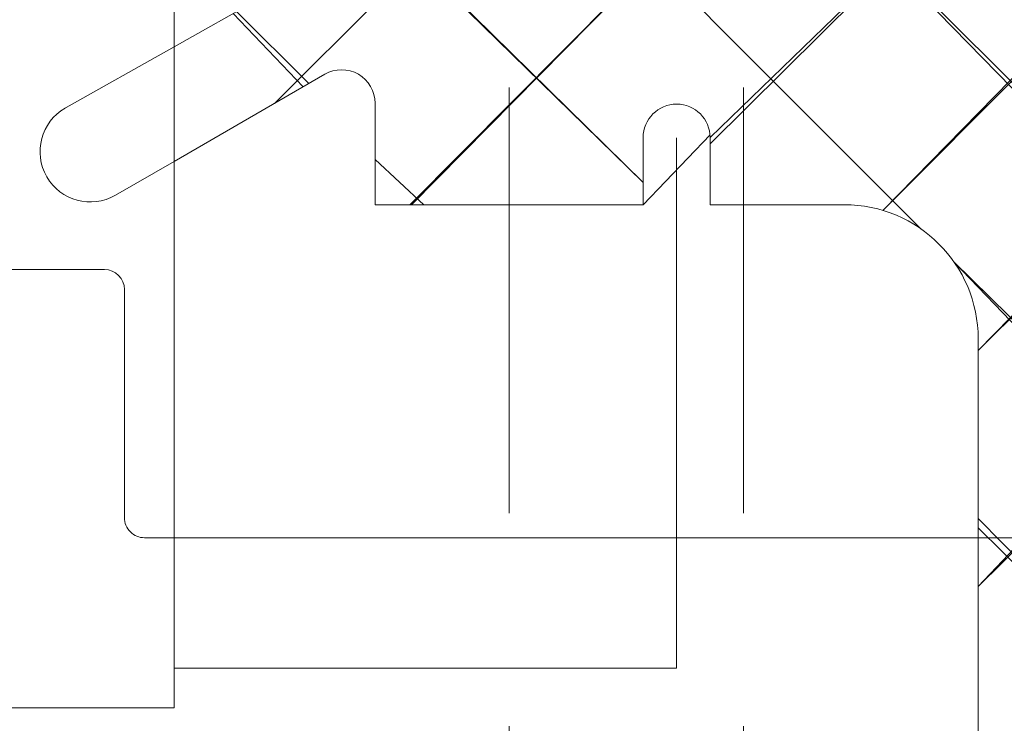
# Model space of a CAD drawing. Header units: inches. Extents: x -647532 to 3008597, y -136987 to 2557681.
# Tile 132 of 153: x 50099 to 50114, y 48798 to 48809. Entities that reach past the tile are written whole.
import ezdxf
from ezdxf import colors
from ezdxf.entities.mleader import LeaderData, LeaderLine
from ezdxf.enums import TextEntityAlignment as Align
from ezdxf.math import Vec2, Vec3

# ---------------------------------------------------------------- set-up
doc = ezdxf.new("R2010")
doc.units = ezdxf.units.IN
doc.header["$MEASUREMENT"] = 0
doc.linetypes.add('BIAL-IT1I-KGD-001-IN-DWG-141 LEVEL 2 - OVERALL FIRE EXIT PLAN$0$HIDDEN', pattern=[9.524999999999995, 6.349999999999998, -3.174999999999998])
doc.layers.add('ARCH', color=8, linetype='Continuous')
for name, color, linetype, lineweight in [('FURN', 8, 'Continuous', 5), ('FURN-HATCH', 8, 'Continuous', 5), ('YD-EXTERNAL 1', 8, 'Continuous', 5)]:
    doc.layers.add(name, color=color, linetype=linetype, lineweight=lineweight)
doc.styles.add('ARIAL', font='arial.ttf')
doc.styles.get("Standard").update_dxf_attribs({"font": 'arial.ttf'})

# ---------------------------------------------------------------- blocks, each defined once
blk = doc.blocks.new('BIAL-IT1I-KGD-001-IN-DWG-141 LEVEL 2 - OVERALL FIRE EXIT PLAN$0$A$C4C907AF7')
at = {"lineweight": -3, "ltscale": 1000}
h = blk.add_hatch(dxfattribs=at)
h.set_pattern_fill('ANSI37', color=256, scale=20, angle=-90.00000000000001, style=0)
h.set_pattern_definition([(315, (-27377983.44784665, 26829446.45019762), (1.767766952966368, 1.767766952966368), []), (44.99999999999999, (-27377983.44784665, 26829446.45019762), (-1.767766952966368, 1.767766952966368), [])])
edge = h.paths.add_edge_path()
edge.add_line((63.5001831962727, 124.5619116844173), (64.50018314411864, 124.5619116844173))
edge.add_ellipse((64.50018314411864, 125.0619116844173), major_axis=(0.3535533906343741, -0.3535533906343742), ratio=0.9999999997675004, start_angle=314.9999999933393, end_angle=494.9999999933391)
edge.add_line((64.50018314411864, 125.5619116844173), (67.00018314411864, 125.5619116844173))
edge.add_ellipse((67.00018314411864, 125.0619116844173), major_axis=(0.3535533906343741, -0.3535533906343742), ratio=0.9999999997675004, start_angle=134.9999999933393, end_angle=314.9999999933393)
edge.add_line((67.00018314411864, 124.5619116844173), (67.50018313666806, 124.5619116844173))
edge.add_ellipse((69.00018313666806, 124.5619116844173), major_axis=(1.060660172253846, 1.060660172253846), ratio=0.9999999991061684, start_angle=134.9999999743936, end_angle=225.0000000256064)
edge.add_line((69.00018313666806, 123.0619116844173), (71.00018313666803, 123.0619116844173))
edge.add_ellipse((71.00018313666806, 124.5619116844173), major_axis=(1.060660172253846, -1.060660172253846), ratio=0.999999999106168, start_angle=314.9999999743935, end_angle=405.0000000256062)
edge.add_line((72.50018313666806, 124.5619116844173), (73.00018314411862, 124.5619116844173))
edge.add_ellipse((73.00018314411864, 125.0619116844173), major_axis=(0.3535533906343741, -0.3535533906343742), ratio=0.9999999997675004, start_angle=314.9999999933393, end_angle=494.9999999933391)
edge.add_line((73.00018314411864, 125.5619116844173), (75.50018313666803, 125.5619116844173))
edge.add_ellipse((75.50018313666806, 125.0619116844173), major_axis=(0.3535533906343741, -0.3535533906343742), ratio=0.9999999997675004, start_angle=134.9999999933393, end_angle=314.9999999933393)
edge.add_line((75.50018313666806, 124.5619116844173), (76.50018313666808, 124.5619116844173))
edge.add_line((76.50018313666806, 124.5619116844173), (76.50018312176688, 120.5619116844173))
edge.add_line((76.5001831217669, 120.5619116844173), (74.98688907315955, 120.5619116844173))
edge.add_ellipse((74.98688907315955, 120.0619116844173), major_axis=(0.3535533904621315, -0.3535533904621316), ratio=1, start_angle=135, end_angle=255.0000000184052)
edge.add_line((74.55387637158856, 119.8119116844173), (75.85291448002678, 117.5619116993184))
edge.add_line((75.85291448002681, 117.5619116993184), (74.1431920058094, 117.5619116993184))
edge.add_line((74.1431920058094, 117.5619116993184), (73.02505196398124, 119.545249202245))
edge.add_ellipse((72.14896168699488, 119.0631021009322), major_axis=(0.7071067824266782, -0.7071067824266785), ratio=0.9999999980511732, start_angle=73.82572674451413, end_angle=209.2398824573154)
edge.add_line((71.18655439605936, 119.334712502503), (70.66745572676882, 117.5619116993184))
edge.add_line((70.66745572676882, 117.5619116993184), (69.3259736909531, 117.5619116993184))
edge.add_line((69.3259736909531, 117.5619116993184), (68.98239804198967, 118.6940810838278))
edge.add_ellipse((68.50018309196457, 118.5619117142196), major_axis=(0.3535533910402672, 0.3535533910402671), ratio=0.9999999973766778, start_angle=-29.67233578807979, end_angle=119.6723666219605)
edge.add_line((68.01796807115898, 118.6940808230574), (67.67439251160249, 117.5619116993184))
edge.add_line((67.67439251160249, 117.5619116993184), (66.32597370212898, 117.5619116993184))
edge.add_line((66.32597370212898, 117.5619116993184), (65.9823981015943, 118.6940809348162))
edge.add_ellipse((65.50018311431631, 118.561911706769), major_axis=(0.3535533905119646, 0.3535533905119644), ratio=0.999999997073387, start_angle=-29.67235256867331, end_angle=119.6723608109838)
edge.add_line((65.01796810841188, 118.6940808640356), (64.67439251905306, 117.5619116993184))
edge.add_line((64.67439251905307, 117.5619116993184), (63.5001831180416, 117.5619116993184))
edge.add_line((63.5001831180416, 117.5619116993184), (63.50018319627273, 124.5619116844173))
edge = h.paths.add_edge_path()
edge.add_line((63.5001831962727, 136.5619116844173), (65.0001831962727, 136.5619116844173))
edge.add_line((65.0001831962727, 136.5619116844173), (66.0001831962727, 135.5619116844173))
edge.add_line((66.0001831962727, 135.5619116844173), (68.5001831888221, 135.5619116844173))
edge.add_line((68.50018318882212, 135.5619116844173), (69.50018318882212, 134.5619116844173))
edge.add_line((69.50018318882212, 134.5619116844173), (69.50018318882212, 133.577283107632))
edge.add_ellipse((70.50018317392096, 131.5617186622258), major_axis=(1.590990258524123, -1.590990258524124), ratio=0.9999999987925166, start_angle=161.3877995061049, end_angle=405.0000000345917)
edge.add_line((72.75018317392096, 131.5617186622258), (72.75018317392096, 132.5617186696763))
edge.add_line((72.75018317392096, 132.5617186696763), (76.50018317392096, 132.5617186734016))
edge.add_line((76.50018317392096, 132.5617186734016), (76.50018317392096, 131.5617186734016))
edge.add_line((76.50018317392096, 131.5617186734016), (91.50018322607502, 131.5617186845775))
edge.add_ellipse((91.50018322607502, 130.0617186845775), major_axis=(1.060660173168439, -1.06066017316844), ratio=0.9999999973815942, start_angle=44.9999997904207, end_angle=134.9999999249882, ccw=False)
edge.add_line((93.00018322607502, 130.0617186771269), (93.0001832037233, 124.0617186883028))
edge.add_ellipse((94.00018320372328, 124.0617186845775), major_axis=(0.7071067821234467, 0.7071067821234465), ratio=0.9999999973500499, start_angle=134.9999999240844, end_angle=225.000000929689)
edge.add_line((94.00018321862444, 123.0617186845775), (94.00018323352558, 114.5617186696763))
edge.add_ellipse((94.0001832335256, 114.0617186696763), major_axis=(0.3535533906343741, -0.3535533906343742), ratio=0.9999999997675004, start_angle=134.9999999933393, end_angle=314.9999999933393)
edge.add_line((94.0001832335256, 113.5617186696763), (97.0001831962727, 113.5617186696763))
edge.add_ellipse((97.0001831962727, 115.5617186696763), major_axis=(1.414213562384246, -1.414213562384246), ratio=0.999999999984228, start_angle=314.9999999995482, end_angle=404.9999997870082)
edge.add_line((99.0001831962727, 115.5617186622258), (99.00018320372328, 117.5617187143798))
edge.add_line((99.00018320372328, 117.5617187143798), (97.00018320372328, 117.5617187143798))
edge.add_ellipse((97.00018320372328, 118.0617187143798), major_axis=(0.3535533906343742, 0.3535533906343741), ratio=0.9999999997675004, start_angle=45.000000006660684, end_angle=225.0000000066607, ccw=False)
edge.add_line((97.00018320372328, 118.5617187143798), (99.00018320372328, 118.5617187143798))
edge.add_line((99.00018320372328, 118.5617187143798), (99.00018320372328, 120.5617187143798))
edge.add_line((99.00018320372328, 120.5617187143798), (97.00018320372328, 120.5617187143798))
edge.add_ellipse((97.00018320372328, 121.0617187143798), major_axis=(0.3535533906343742, 0.3535533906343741), ratio=0.9999999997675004, start_angle=45.000000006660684, end_angle=225.0000000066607, ccw=False)
edge.add_line((97.00018320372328, 121.5617187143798), (99.00018320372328, 121.5617187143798))
edge.add_line((99.00018320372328, 121.5617187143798), (99.00018320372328, 122.5617187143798))
edge.add_ellipse((100.0001832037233, 122.5617187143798), major_axis=(0.7071067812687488, -0.7071067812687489), ratio=0.9999999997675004, start_angle=45.000000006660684, end_angle=225.0000000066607, ccw=False)
edge.add_line((101.0001832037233, 122.5617187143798), (101.0001832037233, 121.5617187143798))
edge.add_line((101.0001832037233, 121.5617187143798), (103.0001832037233, 121.5617187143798))
edge.add_ellipse((103.0001832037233, 121.0617187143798), major_axis=(0.3535533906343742, 0.3535533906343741), ratio=0.9999999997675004, start_angle=-134.9999999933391, end_angle=45.000000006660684, ccw=False)
edge.add_line((103.0001832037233, 120.5617187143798), (101.0001832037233, 120.5617187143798))
edge.add_line((101.0001832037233, 120.5617187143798), (101.0001832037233, 118.5617187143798))
edge.add_line((101.0001832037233, 118.5617187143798), (103.0001832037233, 118.5617187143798))
edge.add_ellipse((103.0001832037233, 118.0617187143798), major_axis=(0.3535533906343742, 0.3535533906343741), ratio=0.9999999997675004, start_angle=-134.9999999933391, end_angle=45.000000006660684, ccw=False)
edge.add_line((103.0001832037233, 117.5617187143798), (101.0001832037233, 117.5617187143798))
edge.add_line((101.0001832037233, 117.5617187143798), (101.0001832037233, 115.5617186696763))
edge.add_ellipse((103.0001832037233, 115.5617186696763), major_axis=(1.414213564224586, -1.414213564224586), ratio=0.9999999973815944, start_angle=225.0000000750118, end_angle=314.9999999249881)
edge.add_line((103.0001832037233, 113.5617186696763), (106.0001832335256, 113.5617186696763))
edge.add_ellipse((106.0001838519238, 114.0617186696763), major_axis=(0.3535533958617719, -0.353553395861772), ratio=0.999999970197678, start_angle=314.9999282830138, end_angle=495.0000734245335)
edge.add_line((106.0001832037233, 114.5617186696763), (106.0001831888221, 123.0617186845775))
edge.add_ellipse((106.0001832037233, 124.0617186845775), major_axis=(0.7071067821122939, 0.7071067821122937), ratio=0.9999999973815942, start_angle=224.9999992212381, end_angle=314.9999994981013)
edge.add_line((107.0001832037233, 124.0617186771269), (107.0001832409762, 130.0617186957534))
edge.add_ellipse((108.5001832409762, 130.0617186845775), major_axis=(1.060660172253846, -1.060660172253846), ratio=0.9999999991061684, start_angle=134.9999999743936, end_angle=224.9999995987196, ccw=False)
edge.add_line((108.5001832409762, 131.5617186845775), (123.5001832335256, 131.5617186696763))
edge.add_line((123.5001832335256, 131.5617186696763), (123.5001832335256, 132.5617186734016))
edge.add_line((123.5001832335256, 132.5617186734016), (127.2501832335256, 132.5617186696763))
edge.add_line((127.2501832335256, 132.5617186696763), (127.2501832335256, 131.5617186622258))
edge.add_ellipse((129.5001832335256, 131.5617186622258), major_axis=(1.590990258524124, 1.590990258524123), ratio=0.9999999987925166, start_angle=134.9999999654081, end_angle=378.612200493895)
edge.add_line((130.5001832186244, 133.577283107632), (130.5001832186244, 134.5619116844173))
edge.add_line((130.5001832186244, 134.5619116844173), (131.5001832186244, 135.5619116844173))
edge.add_line((131.5001832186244, 135.5619116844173), (134.0001832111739, 135.5619116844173))
edge.add_line((134.0001832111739, 135.5619116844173), (135.0001832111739, 136.5619116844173))
edge.add_line((135.0001832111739, 136.5619116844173), (136.5001832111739, 136.5619116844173))
edge.add_line((136.5001832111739, 136.5619116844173), (136.5001832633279, 125.5619116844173))
edge.add_line((136.5001832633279, 125.5619116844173), (135.5001832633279, 125.5619116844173))
edge.add_line((135.5001832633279, 125.5619116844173), (132.5001832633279, 125.5619116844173))
edge.add_ellipse((131.0001832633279, 125.5619116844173), major_axis=(1.060660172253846, 1.060660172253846), ratio=0.9999999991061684, start_angle=-45.00000002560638, end_angle=45.00000002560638)
edge.add_line((131.0001832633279, 127.0619116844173), (129.0001832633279, 127.0619116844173))
edge.add_ellipse((129.0001832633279, 125.5619116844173), major_axis=(1.060660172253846, -1.060660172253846), ratio=0.999999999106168, start_angle=134.9999999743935, end_angle=225.0000000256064)
edge.add_line((127.5001832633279, 125.5619116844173), (123.5001832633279, 125.5619116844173))
edge.add_line((123.5001832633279, 125.5619116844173), (123.5001832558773, 127.5618151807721))
edge.add_ellipse((121.5002797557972, 127.5618151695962), major_axis=(1.41414532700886, -1.414145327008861), ratio=0.999999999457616, start_angle=45.00000033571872, end_angle=134.999999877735)
edge.add_line((121.5002797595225, 129.5617186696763), (109.7072899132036, 129.5617186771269))
edge.add_line((109.7072899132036, 129.5617186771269), (109.3541500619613, 129.9148585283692))
edge.add_ellipse((108.9996314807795, 129.562272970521), major_axis=(0.002760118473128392, 0.4999925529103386), ratio=0.9999993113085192, start_angle=-44.84036206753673, end_angle=134.7895539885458)
edge.add_line((108.6428428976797, 129.2119846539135), (108.6428266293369, 129.2119683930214))
edge.add_line((108.6428266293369, 129.2119683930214), (109.0001831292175, 128.8546118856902))
edge.add_line((109.0001831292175, 128.8546118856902), (109.0001832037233, 112.0919117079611))
edge.add_line((109.0001832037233, 112.0919117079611), (107.5001832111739, 110.5919117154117))
edge.add_line((107.5001832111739, 110.5919117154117), (103.0001832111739, 110.5919117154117))
edge.add_line((103.0001832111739, 110.5919117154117), (102.0001831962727, 111.5919117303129))
edge.add_line((102.0001831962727, 111.5919117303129), (98.00018322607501, 111.5919117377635))
edge.add_line((98.00018322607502, 111.5919117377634), (97.00018319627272, 110.5919117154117))
edge.add_line((97.0001831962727, 110.5919117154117), (92.5001831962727, 110.5919117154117))
edge.add_line((92.5001831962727, 110.5919117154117), (91.0001831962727, 112.0919117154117))
edge.add_line((91.0001831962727, 112.0919117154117), (91.0001832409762, 128.8546117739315))
edge.add_line((91.00018324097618, 128.8546117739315), (91.35753985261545, 129.2119683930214))
edge.add_line((91.35753985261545, 129.2119683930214), (91.3575235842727, 129.2119846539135))
edge.add_ellipse((91.00073500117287, 129.562272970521), major_axis=(0.002760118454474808, -0.4999925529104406), ratio=0.9999993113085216, start_angle=45.21044601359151, end_angle=224.8403620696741)
edge.add_line((90.6462164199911, 129.9148585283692), (90.29307656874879, 129.5617186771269))
edge.add_line((90.2930765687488, 129.5617186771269), (78.50008672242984, 129.5617186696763))
edge.add_ellipse((78.50008672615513, 127.5618151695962), major_axis=(1.414145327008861, 1.41414532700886), ratio=0.999999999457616, start_angle=45.00000012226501, end_angle=134.999999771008)
edge.add_line((76.50018322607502, 127.5618151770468), (76.50018321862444, 125.5619116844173))
edge.add_line((76.50018321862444, 125.5619116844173), (75.50018313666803, 125.5619116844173))
edge.add_line((75.50018313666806, 125.5619116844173), (72.50018314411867, 125.5619116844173))
edge.add_ellipse((71.00018314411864, 125.5619116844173), major_axis=(1.060660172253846, 1.060660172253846), ratio=0.9999999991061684, start_angle=-45.00000002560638, end_angle=45.00000002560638)
edge.add_line((71.00018314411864, 127.0619116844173), (69.00018314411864, 127.0619116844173))
edge.add_ellipse((69.00018314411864, 125.5619116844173), major_axis=(1.060660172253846, -1.060660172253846), ratio=0.999999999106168, start_angle=134.9999999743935, end_angle=225.0000000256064)
edge.add_line((67.50018314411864, 125.5619116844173), (67.00018314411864, 125.5619116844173))
edge.add_line((67.00018314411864, 125.5619116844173), (64.50018320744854, 125.5619116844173))
edge.add_line((64.50018320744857, 125.5619116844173), (63.50018314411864, 125.5619116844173))
edge.add_line((63.50018314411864, 125.5619116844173), (63.50018319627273, 136.5619116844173))
edge = h.paths.add_edge_path()
edge.add_line((123.5001832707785, 124.5619116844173), (124.5001832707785, 124.5619116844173))
edge.add_ellipse((124.5001832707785, 125.0619116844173), major_axis=(0.3535533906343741, -0.3535533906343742), ratio=0.9999999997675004, start_angle=314.9999999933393, end_angle=494.9999999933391)
edge.add_line((124.5001832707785, 125.5619116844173), (127.0001832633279, 125.5619116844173))
edge.add_ellipse((127.0001832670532, 125.061911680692), major_axis=(0.3535533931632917, -0.3535533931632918), ratio=0.9999999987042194, start_angle=135.0000003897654, end_angle=224.9906755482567)
edge.add_ellipse((127.0001832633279, 125.0619116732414), major_axis=(0.3535533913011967, 0.3535533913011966), ratio=0.9999999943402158, start_angle=134.9906744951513, end_angle=225.0000001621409)
edge.add_line((127.0001832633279, 124.5619116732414), (127.5001832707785, 124.5619116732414))
edge.add_ellipse((129.0001832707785, 124.5619116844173), major_axis=(1.060660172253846, 1.060660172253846), ratio=0.9999999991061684, start_angle=135.0000004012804, end_angle=225.0000000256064)
edge.add_line((129.0001832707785, 123.0619116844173), (131.0001832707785, 123.0619116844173))
edge.add_ellipse((131.0001832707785, 124.5619116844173), major_axis=(1.060660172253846, -1.060660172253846), ratio=0.999999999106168, start_angle=314.9999999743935, end_angle=405.0000000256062)
edge.add_line((132.5001832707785, 124.5619116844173), (133.0001832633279, 124.5619116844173))
edge.add_ellipse((133.0001832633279, 125.0619116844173), major_axis=(0.3535533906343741, -0.3535533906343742), ratio=0.9999999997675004, start_angle=314.9999999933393, end_angle=494.9999999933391)
edge.add_line((133.0001832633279, 125.5619116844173), (135.5001832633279, 125.5619116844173))
edge.add_ellipse((135.5001832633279, 125.0619116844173), major_axis=(0.3535533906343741, -0.3535533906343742), ratio=0.9999999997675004, start_angle=134.9999999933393, end_angle=314.9999999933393)
edge.add_line((135.5001832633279, 124.5619116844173), (136.5001832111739, 124.5619116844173))
edge.add_line((136.5001832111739, 124.5619116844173), (136.500183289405, 117.5619116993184))
edge.add_line((136.500183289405, 117.5619116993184), (135.3259738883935, 117.5619116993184))
edge.add_line((135.3259738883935, 117.5619116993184), (134.9823982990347, 118.6940808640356))
edge.add_ellipse((134.5001832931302, 118.561911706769), major_axis=(0.3535533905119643, -0.3535533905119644), ratio=0.999999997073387, start_angle=60.32763918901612, end_angle=209.6723525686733)
edge.add_line((134.0179683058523, 118.6940809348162), (133.6743927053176, 117.5619116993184))
edge.add_line((133.6743927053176, 117.5619116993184), (132.3259738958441, 117.5619116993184))
edge.add_line((132.3259738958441, 117.5619116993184), (131.9823983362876, 118.6940808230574))
edge.add_ellipse((131.500183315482, 118.5619117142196), major_axis=(0.3535533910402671, -0.3535533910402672), ratio=0.9999999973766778, start_angle=60.32763337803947, end_angle=209.6723357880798)
edge.add_line((131.0179683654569, 118.6940810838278), (130.6743927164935, 117.5619116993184))
edge.add_line((130.6743927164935, 117.5619116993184), (129.3329106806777, 117.5619116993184))
edge.add_line((129.3329106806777, 117.5619116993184), (128.8138120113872, 119.334712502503))
edge.add_ellipse((127.8514047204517, 119.0631021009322), major_axis=(0.7071067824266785, 0.7071067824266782), ratio=0.9999999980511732, start_angle=-29.23988245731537, end_angle=106.1742732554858)
edge.add_line((126.9753144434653, 119.545249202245), (125.8571744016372, 117.5619116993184))
edge.add_line((125.8571744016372, 117.5619116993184), (124.1474519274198, 117.5619116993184))
edge.add_line((124.1474519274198, 117.5619116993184), (125.446490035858, 119.8119116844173))
edge.add_ellipse((125.013477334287, 120.0619116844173), major_axis=(0.3535533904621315, -0.3535533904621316), ratio=1, start_angle=14.99999998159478, end_angle=135)
edge.add_line((125.013477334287, 120.5619116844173), (123.5001832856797, 120.5619116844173))
edge.add_line((123.5001832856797, 120.5619116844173), (123.5001832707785, 124.5619116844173))
h = blk.add_hatch(dxfattribs=at)
h.set_pattern_fill('ANSI37', color=256, scale=20, angle=-90.00000000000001, style=0)
h.set_pattern_definition([(315, (-27377983.44784666, 26829446.45019761), (1.767766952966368, 1.767766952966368), []), (44.99999999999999, (-27377983.44784666, 26829446.45019761), (-1.767766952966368, 1.767766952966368), [])])
edge = h.paths.add_edge_path()
edge.add_line((63.50018319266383, 124.5619116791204), (64.50018314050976, 124.5619116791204))
edge.add_ellipse((64.50018314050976, 125.0619116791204), major_axis=(0.3535533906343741, -0.3535533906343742), ratio=0.9999999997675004, start_angle=314.9999999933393, end_angle=494.9999999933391)
edge.add_line((64.50018314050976, 125.5619116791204), (67.00018314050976, 125.5619116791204))
edge.add_ellipse((67.00018314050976, 125.0619116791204), major_axis=(0.3535533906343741, -0.3535533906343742), ratio=0.9999999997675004, start_angle=134.9999999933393, end_angle=314.9999999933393)
edge.add_line((67.00018314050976, 124.5619116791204), (67.50018313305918, 124.5619116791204))
edge.add_ellipse((69.00018313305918, 124.5619116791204), major_axis=(1.060660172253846, 1.060660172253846), ratio=0.9999999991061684, start_angle=134.9999999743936, end_angle=225.0000000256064)
edge.add_line((69.00018313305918, 123.0619116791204), (71.00018313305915, 123.0619116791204))
edge.add_ellipse((71.00018313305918, 124.5619116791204), major_axis=(1.060660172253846, -1.060660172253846), ratio=0.999999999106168, start_angle=314.9999999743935, end_angle=405.0000000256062)
edge.add_line((72.50018313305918, 124.5619116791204), (73.00018314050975, 124.5619116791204))
edge.add_ellipse((73.00018314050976, 125.0619116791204), major_axis=(0.3535533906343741, -0.3535533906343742), ratio=0.9999999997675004, start_angle=314.9999999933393, end_angle=494.9999999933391)
edge.add_line((73.00018314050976, 125.5619116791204), (75.50018313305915, 125.5619116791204))
edge.add_ellipse((75.50018313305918, 125.0619116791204), major_axis=(0.3535533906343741, -0.3535533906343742), ratio=0.9999999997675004, start_angle=134.9999999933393, end_angle=314.9999999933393)
edge.add_line((75.50018313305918, 124.5619116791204), (76.50018313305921, 124.5619116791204))
edge.add_line((76.50018313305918, 124.5619116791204), (76.500183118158, 120.5619116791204))
edge.add_line((76.50018311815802, 120.5619116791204), (74.98688906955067, 120.5619116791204))
edge.add_ellipse((74.98688906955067, 120.0619116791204), major_axis=(0.3535533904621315, -0.3535533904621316), ratio=1, start_angle=135, end_angle=255.0000000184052)
edge.add_line((74.55387636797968, 119.8119116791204), (75.85291447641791, 117.5619116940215))
edge.add_line((75.85291447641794, 117.5619116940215), (74.14319200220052, 117.5619116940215))
edge.add_line((74.14319200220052, 117.5619116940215), (73.02505196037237, 119.5452491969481))
edge.add_ellipse((72.148961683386, 119.0631020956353), major_axis=(0.7071067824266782, -0.7071067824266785), ratio=0.9999999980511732, start_angle=73.82572674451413, end_angle=209.2398824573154)
edge.add_line((71.18655439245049, 119.3347124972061), (70.66745572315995, 117.5619116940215))
edge.add_line((70.66745572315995, 117.5619116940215), (69.32597368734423, 117.5619116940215))
edge.add_line((69.32597368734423, 117.5619116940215), (68.9823980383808, 118.6940810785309))
edge.add_ellipse((68.5001830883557, 118.5619117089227), major_axis=(0.3535533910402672, 0.3535533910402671), ratio=0.9999999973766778, start_angle=-29.67233578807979, end_angle=119.6723666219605)
edge.add_line((68.0179680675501, 118.6940808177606), (67.67439250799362, 117.5619116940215))
edge.add_line((67.67439250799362, 117.5619116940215), (66.3259736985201, 117.5619116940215))
edge.add_line((66.3259736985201, 117.5619116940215), (65.98239809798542, 118.6940809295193))
edge.add_ellipse((65.50018311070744, 118.5619117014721), major_axis=(0.3535533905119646, 0.3535533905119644), ratio=0.999999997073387, start_angle=-29.67235256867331, end_angle=119.6723608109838)
edge.add_line((65.017968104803, 118.6940808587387), (64.67439251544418, 117.5619116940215))
edge.add_line((64.6743925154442, 117.5619116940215), (63.50018311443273, 117.5619116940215))
edge.add_line((63.50018311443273, 117.5619116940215), (63.50018319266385, 124.5619116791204))
edge = h.paths.add_edge_path()
edge.add_line((63.50018319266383, 136.5619116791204), (65.00018319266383, 136.5619116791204))
edge.add_line((65.00018319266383, 136.5619116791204), (66.00018319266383, 135.5619116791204))
edge.add_line((66.00018319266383, 135.5619116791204), (68.50018318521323, 135.5619116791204))
edge.add_line((68.50018318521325, 135.5619116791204), (69.50018318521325, 134.5619116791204))
edge.add_line((69.50018318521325, 134.5619116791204), (69.50018318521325, 133.5772831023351))
edge.add_ellipse((70.50018317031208, 131.5617186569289), major_axis=(1.590990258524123, -1.590990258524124), ratio=0.9999999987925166, start_angle=161.3877995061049, end_angle=405.0000000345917)
edge.add_line((72.75018317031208, 131.5617186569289), (72.75018317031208, 132.5617186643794))
edge.add_line((72.75018317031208, 132.5617186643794), (76.50018317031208, 132.5617186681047))
edge.add_line((76.50018317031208, 132.5617186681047), (76.50018317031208, 131.5617186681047))
edge.add_line((76.50018317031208, 131.5617186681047), (91.50018322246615, 131.5617186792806))
edge.add_ellipse((91.50018322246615, 130.0617186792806), major_axis=(1.060660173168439, -1.06066017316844), ratio=0.9999999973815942, start_angle=44.9999997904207, end_angle=134.9999999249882, ccw=False)
edge.add_line((93.00018322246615, 130.06171867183), (93.00018320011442, 124.0617186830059))
edge.add_ellipse((94.0001832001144, 124.0617186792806), major_axis=(0.7071067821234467, 0.7071067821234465), ratio=0.9999999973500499, start_angle=134.9999999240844, end_angle=225.000000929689)
edge.add_line((94.00018321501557, 123.0617186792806), (94.0001832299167, 114.5617186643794))
edge.add_ellipse((94.00018322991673, 114.0617186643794), major_axis=(0.3535533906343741, -0.3535533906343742), ratio=0.9999999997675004, start_angle=134.9999999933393, end_angle=314.9999999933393)
edge.add_line((94.00018322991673, 113.5617186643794), (97.00018319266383, 113.5617186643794))
edge.add_ellipse((97.00018319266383, 115.5617186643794), major_axis=(1.414213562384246, -1.414213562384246), ratio=0.999999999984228, start_angle=314.9999999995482, end_angle=404.9999997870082)
edge.add_line((99.00018319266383, 115.5617186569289), (99.0001832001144, 117.5617187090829))
edge.add_line((99.0001832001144, 117.5617187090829), (97.0001832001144, 117.5617187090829))
edge.add_ellipse((97.0001832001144, 118.0617187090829), major_axis=(0.3535533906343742, 0.3535533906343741), ratio=0.9999999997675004, start_angle=45.000000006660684, end_angle=225.0000000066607, ccw=False)
edge.add_line((97.0001832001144, 118.5617187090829), (99.0001832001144, 118.5617187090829))
edge.add_line((99.0001832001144, 118.5617187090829), (99.0001832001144, 120.5617187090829))
edge.add_line((99.0001832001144, 120.5617187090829), (97.0001832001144, 120.5617187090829))
edge.add_ellipse((97.0001832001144, 121.0617187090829), major_axis=(0.3535533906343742, 0.3535533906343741), ratio=0.9999999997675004, start_angle=45.000000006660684, end_angle=225.0000000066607, ccw=False)
edge.add_line((97.0001832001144, 121.5617187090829), (99.0001832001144, 121.5617187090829))
edge.add_line((99.0001832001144, 121.5617187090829), (99.0001832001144, 122.5617187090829))
edge.add_ellipse((100.0001832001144, 122.5617187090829), major_axis=(0.7071067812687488, -0.7071067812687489), ratio=0.9999999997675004, start_angle=45.000000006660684, end_angle=225.0000000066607, ccw=False)
edge.add_line((101.0001832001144, 122.5617187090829), (101.0001832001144, 121.5617187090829))
edge.add_line((101.0001832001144, 121.5617187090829), (103.0001832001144, 121.5617187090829))
edge.add_ellipse((103.0001832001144, 121.0617187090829), major_axis=(0.3535533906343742, 0.3535533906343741), ratio=0.9999999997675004, start_angle=-134.9999999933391, end_angle=45.000000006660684, ccw=False)
edge.add_line((103.0001832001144, 120.5617187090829), (101.0001832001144, 120.5617187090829))
edge.add_line((101.0001832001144, 120.5617187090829), (101.0001832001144, 118.5617187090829))
edge.add_line((101.0001832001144, 118.5617187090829), (103.0001832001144, 118.5617187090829))
edge.add_ellipse((103.0001832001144, 118.0617187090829), major_axis=(0.3535533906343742, 0.3535533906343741), ratio=0.9999999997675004, start_angle=-134.9999999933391, end_angle=45.000000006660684, ccw=False)
edge.add_line((103.0001832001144, 117.5617187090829), (101.0001832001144, 117.5617187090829))
edge.add_line((101.0001832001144, 117.5617187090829), (101.0001832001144, 115.5617186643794))
edge.add_ellipse((103.0001832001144, 115.5617186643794), major_axis=(1.414213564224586, -1.414213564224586), ratio=0.9999999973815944, start_angle=225.0000000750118, end_angle=314.9999999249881)
edge.add_line((103.0001832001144, 113.5617186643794), (106.0001832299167, 113.5617186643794))
edge.add_ellipse((106.0001838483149, 114.0617186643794), major_axis=(0.3535533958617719, -0.353553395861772), ratio=0.999999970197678, start_angle=314.9999282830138, end_angle=495.0000734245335)
edge.add_line((106.0001832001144, 114.5617186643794), (106.0001831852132, 123.0617186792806))
edge.add_ellipse((106.0001832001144, 124.0617186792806), major_axis=(0.7071067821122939, 0.7071067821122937), ratio=0.9999999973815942, start_angle=224.9999992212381, end_angle=314.9999994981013)
edge.add_line((107.0001832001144, 124.06171867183), (107.0001832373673, 130.0617186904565))
edge.add_ellipse((108.5001832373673, 130.0617186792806), major_axis=(1.060660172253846, -1.060660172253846), ratio=0.9999999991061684, start_angle=134.9999999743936, end_angle=224.9999995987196, ccw=False)
edge.add_line((108.5001832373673, 131.5617186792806), (123.5001832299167, 131.5617186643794))
edge.add_line((123.5001832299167, 131.5617186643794), (123.5001832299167, 132.5617186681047))
edge.add_line((123.5001832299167, 132.5617186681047), (127.2501832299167, 132.5617186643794))
edge.add_line((127.2501832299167, 132.5617186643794), (127.2501832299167, 131.5617186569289))
edge.add_ellipse((129.5001832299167, 131.5617186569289), major_axis=(1.590990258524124, 1.590990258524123), ratio=0.9999999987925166, start_angle=134.9999999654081, end_angle=378.612200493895)
edge.add_line((130.5001832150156, 133.5772831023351), (130.5001832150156, 134.5619116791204))
edge.add_line((130.5001832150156, 134.5619116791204), (131.5001832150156, 135.5619116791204))
edge.add_line((131.5001832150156, 135.5619116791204), (134.000183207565, 135.5619116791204))
edge.add_line((134.000183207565, 135.5619116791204), (135.000183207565, 136.5619116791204))
edge.add_line((135.000183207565, 136.5619116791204), (136.500183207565, 136.5619116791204))
edge.add_line((136.500183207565, 136.5619116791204), (136.5001832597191, 125.5619116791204))
edge.add_line((136.5001832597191, 125.5619116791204), (135.5001832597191, 125.5619116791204))
edge.add_line((135.5001832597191, 125.5619116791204), (132.5001832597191, 125.5619116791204))
edge.add_ellipse((131.0001832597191, 125.5619116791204), major_axis=(1.060660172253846, 1.060660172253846), ratio=0.9999999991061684, start_angle=-45.00000002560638, end_angle=45.00000002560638)
edge.add_line((131.0001832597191, 127.0619116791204), (129.0001832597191, 127.0619116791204))
edge.add_ellipse((129.0001832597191, 125.5619116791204), major_axis=(1.060660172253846, -1.060660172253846), ratio=0.999999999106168, start_angle=134.9999999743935, end_angle=225.0000000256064)
edge.add_line((127.5001832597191, 125.5619116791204), (123.5001832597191, 125.5619116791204))
edge.add_line((123.5001832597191, 125.5619116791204), (123.5001832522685, 127.5618151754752))
edge.add_ellipse((121.5002797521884, 127.5618151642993), major_axis=(1.41414532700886, -1.414145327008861), ratio=0.999999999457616, start_angle=45.00000033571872, end_angle=134.999999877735)
edge.add_line((121.5002797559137, 129.5617186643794), (109.7072899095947, 129.56171867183))
edge.add_line((109.7072899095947, 129.56171867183), (109.3541500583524, 129.9148585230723))
edge.add_ellipse((108.9996314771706, 129.5622729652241), major_axis=(0.002760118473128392, 0.4999925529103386), ratio=0.9999993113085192, start_angle=-44.84036206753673, end_angle=134.7895539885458)
edge.add_line((108.6428428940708, 129.2119846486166), (108.642826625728, 129.2119683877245))
edge.add_line((108.642826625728, 129.2119683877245), (109.0001831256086, 128.8546118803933))
edge.add_line((109.0001831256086, 128.8546118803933), (109.0001832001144, 112.0919117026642))
edge.add_line((109.0001832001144, 112.0919117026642), (107.500183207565, 110.5919117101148))
edge.add_line((107.500183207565, 110.5919117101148), (103.000183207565, 110.5919117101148))
edge.add_line((103.000183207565, 110.5919117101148), (102.0001831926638, 111.591911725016))
edge.add_line((102.0001831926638, 111.591911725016), (98.00018322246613, 111.5919117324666))
edge.add_line((98.00018322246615, 111.5919117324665), (97.00018319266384, 110.5919117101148))
edge.add_line((97.00018319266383, 110.5919117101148), (92.50018319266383, 110.5919117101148))
edge.add_line((92.50018319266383, 110.5919117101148), (91.00018319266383, 112.0919117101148))
edge.add_line((91.00018319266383, 112.0919117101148), (91.00018323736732, 128.8546117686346))
edge.add_line((91.00018323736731, 128.8546117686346), (91.35753984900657, 129.2119683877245))
edge.add_line((91.35753984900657, 129.2119683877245), (91.35752358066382, 129.2119846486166))
edge.add_ellipse((91.000734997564, 129.5622729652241), major_axis=(0.002760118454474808, -0.4999925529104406), ratio=0.9999993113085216, start_angle=45.21044601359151, end_angle=224.8403620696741)
edge.add_line((90.64621641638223, 129.9148585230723), (90.29307656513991, 129.56171867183))
edge.add_line((90.29307656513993, 129.56171867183), (78.50008671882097, 129.5617186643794))
edge.add_ellipse((78.50008672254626, 127.5618151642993), major_axis=(1.414145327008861, 1.41414532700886), ratio=0.999999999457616, start_angle=45.00000012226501, end_angle=134.999999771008)
edge.add_line((76.50018322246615, 127.5618151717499), (76.50018321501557, 125.5619116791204))
edge.add_line((76.50018321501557, 125.5619116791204), (75.50018313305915, 125.5619116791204))
edge.add_line((75.50018313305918, 125.5619116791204), (72.50018314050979, 125.5619116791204))
edge.add_ellipse((71.00018314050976, 125.5619116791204), major_axis=(1.060660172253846, 1.060660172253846), ratio=0.9999999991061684, start_angle=-45.00000002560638, end_angle=45.00000002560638)
edge.add_line((71.00018314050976, 127.0619116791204), (69.00018314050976, 127.0619116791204))
edge.add_ellipse((69.00018314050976, 125.5619116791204), major_axis=(1.060660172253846, -1.060660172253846), ratio=0.999999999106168, start_angle=134.9999999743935, end_angle=225.0000000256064)
edge.add_line((67.50018314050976, 125.5619116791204), (67.00018314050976, 125.5619116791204))
edge.add_line((67.00018314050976, 125.5619116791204), (64.50018320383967, 125.5619116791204))
edge.add_line((64.5001832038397, 125.5619116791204), (63.50018314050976, 125.5619116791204))
edge.add_line((63.50018314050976, 125.5619116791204), (63.50018319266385, 136.5619116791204))
edge = h.paths.add_edge_path()
edge.add_line((123.5001832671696, 124.5619116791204), (124.5001832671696, 124.5619116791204))
edge.add_ellipse((124.5001832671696, 125.0619116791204), major_axis=(0.3535533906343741, -0.3535533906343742), ratio=0.9999999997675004, start_angle=314.9999999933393, end_angle=494.9999999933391)
edge.add_line((124.5001832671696, 125.5619116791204), (127.0001832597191, 125.5619116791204))
edge.add_ellipse((127.0001832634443, 125.0619116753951), major_axis=(0.3535533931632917, -0.3535533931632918), ratio=0.9999999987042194, start_angle=135.0000003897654, end_angle=224.9906755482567)
edge.add_ellipse((127.0001832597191, 125.0619116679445), major_axis=(0.3535533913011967, 0.3535533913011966), ratio=0.9999999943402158, start_angle=134.9906744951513, end_angle=225.0000001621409)
edge.add_line((127.0001832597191, 124.5619116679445), (127.5001832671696, 124.5619116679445))
edge.add_ellipse((129.0001832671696, 124.5619116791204), major_axis=(1.060660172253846, 1.060660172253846), ratio=0.9999999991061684, start_angle=135.0000004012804, end_angle=225.0000000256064)
edge.add_line((129.0001832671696, 123.0619116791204), (131.0001832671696, 123.0619116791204))
edge.add_ellipse((131.0001832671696, 124.5619116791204), major_axis=(1.060660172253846, -1.060660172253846), ratio=0.999999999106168, start_angle=314.9999999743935, end_angle=405.0000000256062)
edge.add_line((132.5001832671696, 124.5619116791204), (133.0001832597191, 124.5619116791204))
edge.add_ellipse((133.0001832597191, 125.0619116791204), major_axis=(0.3535533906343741, -0.3535533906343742), ratio=0.9999999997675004, start_angle=314.9999999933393, end_angle=494.9999999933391)
edge.add_line((133.0001832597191, 125.5619116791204), (135.5001832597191, 125.5619116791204))
edge.add_ellipse((135.5001832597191, 125.0619116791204), major_axis=(0.3535533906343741, -0.3535533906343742), ratio=0.9999999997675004, start_angle=134.9999999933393, end_angle=314.9999999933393)
edge.add_line((135.5001832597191, 124.5619116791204), (136.500183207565, 124.5619116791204))
edge.add_line((136.500183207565, 124.5619116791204), (136.5001832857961, 117.5619116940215))
edge.add_line((136.5001832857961, 117.5619116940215), (135.3259738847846, 117.5619116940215))
edge.add_line((135.3259738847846, 117.5619116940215), (134.9823982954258, 118.6940808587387))
edge.add_ellipse((134.5001832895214, 118.5619117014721), major_axis=(0.3535533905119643, -0.3535533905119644), ratio=0.999999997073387, start_angle=60.32763918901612, end_angle=209.6723525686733)
edge.add_line((134.0179683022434, 118.6940809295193), (133.6743927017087, 117.5619116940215))
edge.add_line((133.6743927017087, 117.5619116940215), (132.3259738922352, 117.5619116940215))
edge.add_line((132.3259738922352, 117.5619116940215), (131.9823983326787, 118.6940808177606))
edge.add_ellipse((131.5001833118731, 118.5619117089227), major_axis=(0.3535533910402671, -0.3535533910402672), ratio=0.9999999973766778, start_angle=60.32763337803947, end_angle=209.6723357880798)
edge.add_line((131.017968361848, 118.6940810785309), (130.6743927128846, 117.5619116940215))
edge.add_line((130.6743927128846, 117.5619116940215), (129.3329106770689, 117.5619116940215))
edge.add_line((129.3329106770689, 117.5619116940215), (128.8138120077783, 119.3347124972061))
edge.add_ellipse((127.8514047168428, 119.0631020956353), major_axis=(0.7071067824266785, 0.7071067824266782), ratio=0.9999999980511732, start_angle=-29.23988245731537, end_angle=106.1742732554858)
edge.add_line((126.9753144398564, 119.5452491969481), (125.8571743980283, 117.5619116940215))
edge.add_line((125.8571743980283, 117.5619116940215), (124.1474519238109, 117.5619116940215))
edge.add_line((124.1474519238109, 117.5619116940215), (125.4464900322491, 119.8119116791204))
edge.add_ellipse((125.0134773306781, 120.0619116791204), major_axis=(0.3535533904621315, -0.3535533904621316), ratio=1, start_angle=14.99999998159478, end_angle=135)
edge.add_line((125.0134773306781, 120.5619116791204), (123.5001832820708, 120.5619116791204))
edge.add_line((123.5001832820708, 120.5619116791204), (123.5001832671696, 124.5619116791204))
at = {"linetype": 'Continuous'}
for p, q in [((123.5001833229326, 125.5619116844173), (124.5001832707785, 125.5619116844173)), ((123.5001833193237, 125.5619116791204), (124.5001832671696, 125.5619116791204)), ((123.5001832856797, 120.5619116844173), (123.5001832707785, 124.5619116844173)), ((123.5001833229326, 124.5619116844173), (124.5001832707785, 124.5619116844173)), ((123.5001832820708, 120.5619116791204), (123.5001832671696, 124.5619116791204)), ((123.5001833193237, 124.5619116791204), (124.5001832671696, 124.5619116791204)), ((123.5001833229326, 120.5619116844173), (125.013477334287, 120.5619116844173)), ((123.5001833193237, 120.5619116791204), (125.0134773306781, 120.5619116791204)), ((124.1474519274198, 117.5619116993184), (125.446490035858, 119.8119116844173)), ((124.1474519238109, 117.5619116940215), (125.4464900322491, 119.8119116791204)), ((125.8571744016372, 117.5619116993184), (126.9853793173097, 119.5631021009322)), ((125.8571743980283, 117.5619116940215), (126.9853793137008, 119.5631020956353))]:
    blk.add_line(p, q, dxfattribs=at)
for p, q in [((116.5875834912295, 125.0619116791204), (116.5875834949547, 117.5619116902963)), ((124.5001833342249, 125.0619116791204), (116.5875834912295, 125.0619116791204))]:
    blk.add_line(p, q)
at = {"linetype": 'BIAL-IT1I-KGD-001-IN-DWG-141 LEVEL 2 - OVERALL FIRE EXIT PLAN$0$HIDDEN'}
for p, q in [((123.642186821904, 116.6867668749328), (124.1474519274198, 117.5619116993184)), ((123.6421868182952, 116.6867668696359), (124.1474519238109, 117.5619116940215)), ((124.9304546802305, 115.9181122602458), (125.8571744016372, 117.5619116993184)), ((124.9304546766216, 115.9181122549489), (125.8571743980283, 117.5619116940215))]:
    blk.add_line(p, q, dxfattribs=at)
at = {"linetype": 'Continuous'}
for points in [[(123.5001832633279, 125.5619116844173), (123.5001832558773, 127.5619116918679, 0.414213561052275), (121.5001832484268, 129.5617186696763), (109.7072899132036, 129.5617186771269)], [(123.5001832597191, 125.5619116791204), (123.5001832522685, 127.561911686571, 0.414213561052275), (121.5001832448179, 129.5617186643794), (109.7072899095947, 129.56171867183)]]:
    blk.add_lwpolyline(points, format="xyb", dxfattribs=at)
at = {"linetype": 'ByBlock'}
blk.add_lwpolyline([(142.0001832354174, 117.56171867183), (116.0001838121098, 117.5617186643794), (116.0001838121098, 113.5617186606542), (118.0001838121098, 113.5617186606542), (118.0001838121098, 114.5617186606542), (132.5001832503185, 114.56171867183, -0.4142135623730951), (133.5001832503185, 113.56171867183), (133.5001832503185, 100.5617186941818, -0.4142135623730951), (132.5001832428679, 99.56171869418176), (124.3001838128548, 99.56171869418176, 0.4142135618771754), (124.0001838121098, 99.2617186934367), (124.0001838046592, 97.86171868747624, 0.4142135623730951), (124.3001838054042, 97.56171868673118), (139.700183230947, 97.56171868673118, -0.4142135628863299), (140.0001832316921, 97.26171868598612)], format="xyb", dxfattribs=at)
at = {"linetype": 'Continuous'}
for centre, start in [((124.5001832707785, 125.0619116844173), 270), ((124.5001832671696, 125.0619116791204), 270), ((125.013477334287, 120.0619116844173), 329.9999999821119), ((125.0134773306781, 120.0619116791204), 329.9999999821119)]:
    blk.add_arc(centre, 0.5, start, 90, dxfattribs=at)
at = {"linetype": 'BIAL-IT1I-KGD-001-IN-DWG-141 LEVEL 2 - OVERALL FIRE EXIT PLAN$0$HIDDEN'}
for centre in [(124.2917058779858, 116.3117668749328), (124.2917058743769, 116.3117668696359)]:
    blk.add_arc(centre, 0.75, 149.9999999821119, 329.9999999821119, dxfattribs=at)
blk = doc.blocks.new('BIAL-IT1I-KGD-001-IN-DWG-141 LEVEL 2 - OVERALL FIRE EXIT PLAN$0$TYPE 2')
at = {"linetype": 'BIAL-IT1I-KGD-001-IN-DWG-141 LEVEL 2 - OVERALL FIRE EXIT PLAN$0$HIDDEN'}
for p, q in [((140.0001832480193, 136.0617186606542), (4060.500183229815, 136.0617186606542)), ((140.0001832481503, 132.5617186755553), (4060.5001832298, 132.5617186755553))]:
    blk.add_line(p, q, dxfattribs=at)
blk = doc.blocks.new('_TagSlot')
at = {"color": 0, "linetype": 'ByBlock', "lineweight": -2, "transparency": 16777216}
for p, q in [((-4, 4), (4, 4)), ((-4, -4), (4, -4))]:
    blk.add_line(p, q, dxfattribs=at)
for centre, start, end in [((-4, 0), 90, 270), ((4, 0), 270, 90)]:
    blk.add_arc(centre, 4, start, end, dxfattribs=at)
at = {"layer": 'FURN', "color": 0, "transparency": 16777216, "style": 'ARIAL'}
blk.add_attdef('M-01', text='', height=2.5, dxfattribs=at).set_placement((0, -1.5), align=Align.CENTER)
blk = doc.blocks.new('_DotSmall')
at = {"color": 0, "linetype": 'ByBlock', "const_width": 0.5}
blk.add_lwpolyline([(-0.0625, 0, 1), (0.0625, 0, 1)], format="xyb", close=True, dxfattribs=at)
blk = doc.blocks.new('ARCH')
at = {"layer": 'YD-EXTERNAL 1'}
blk.add_lwpolyline([(50154.54589975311, 48796.89708705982), (50116.16589975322, 48796.89708705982, -0.4142135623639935), (50115.86589975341, 48797.19708705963), (50115.86589975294, 48800.59708705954, 0.4142135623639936), (50115.56589975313, 48800.89708705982), (50101.16589975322, 48800.89708705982, -0.4142135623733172), (50100.86589975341, 48801.19708705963), (50100.86589975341, 48804.59708705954, 0.4142135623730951), (50100.56589975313, 48804.89708705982), (50087.66589975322, 48804.89708705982, -0.4142135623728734), (50087.36589975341, 48805.19708705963), (50087.36589975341, 48809.59708705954, -0.4142135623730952), (50087.66589975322, 48809.89708705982), (50092.06589975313, 48809.89708705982, 0.4142135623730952), (50092.36589975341, 48810.19708705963), (50092.36589975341, 48812.59708705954, 0.4142135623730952), (50092.06589975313, 48812.89708705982), (50087.36589975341, 48812.89708705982), (50087.36589975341, 48825.09708705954, -0.4142135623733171), (50087.66589975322, 48825.39708705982), (50154.54589975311, 48825.39708705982, -0.4142135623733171)], format="xyb", dxfattribs=at)
at = {"layer": 'YD-EXTERNAL 1', "rotation": 269.9999999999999}
blk.add_blockref('BIAL-IT1I-KGD-001-IN-DWG-141 LEVEL 2 - OVERALL FIRE EXIT PLAN$0$TYPE 2', (49974.04418106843, 52662.36308574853), dxfattribs=at)
at = {"layer": 'YD-EXTERNAL 1', "xscale": -1, "rotation": 269.9999999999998}
blk.add_blockref('BIAL-IT1I-KGD-001-IN-DWG-141 LEVEL 2 - OVERALL FIRE EXIT PLAN$0$A$C4C907AF7', (49984.04418106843, 48682.36271928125), dxfattribs=at)
at = {"layer": 'FURN-HATCH', "linetype": 'Continuous'}
ml = blk.add_multileader_block('Standard', dxfattribs=at)
ml.set_content('_TagSlot', color=256, scale=-11.71874999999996)
ml.set_attribute('M-01', 'VNR1', width=0)
ml.set_leader_properties(color=256, linetype='ByLayer', lineweight=-1)
ml.set_arrow_properties(name='DOTSMALL')
ml.build(insert=Vec2(0, 0))
ml.multileader.update_dxf_attribs({"dogleg_length": 115.8088815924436, "arrow_head_size": 28.23522304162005})
ctx = ml.context
ctx.base_point, ctx.char_height, ctx.arrow_head_size, ctx.landing_gap_size, ctx.plane_origin, ctx.plane_x_axis, ctx.plane_y_axis = Vec3(101476.3461992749, 52296.96173384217), 200, 28.23522304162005, 4, Vec3(100757.023984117, 52076.67181199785), Vec3(1, -4.898587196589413e-16), Vec3(4.898587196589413e-16, 1)
notes = []
notes.append((ctx, [(0, (0, 0, 0), (0, 0), (1, 0), 1, [])]))
ctx.block.insert, ctx.block.rotation, ctx.block.scale = Vec3(101570.0961992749, 52296.96173384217), 3.141592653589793, Vec3(-11.71874999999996, 11.71874999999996, 11.71874999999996)
ml = blk.add_multileader_block('Standard', dxfattribs=at)
ml.set_content('_TagSlot', color=256, scale=-11.71874999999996)
ml.set_attribute('M-01', 'VNR1', width=0)
ml.set_leader_properties(color=256, linetype='ByLayer', lineweight=-1)
ml.set_arrow_properties(name='DOTSMALL')
ml.build(insert=Vec2(0, 0))
ml.multileader.update_dxf_attribs({"dogleg_length": 115.8088815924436, "arrow_head_size": 28.23522304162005})
ctx = ml.context
ctx.base_point, ctx.char_height, ctx.arrow_head_size, ctx.landing_gap_size, ctx.plane_origin, ctx.plane_x_axis, ctx.plane_y_axis = Vec3(97954.6691702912, 52254.91666523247), 200, 28.23522304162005, 4, Vec3(97235.3469551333, 52034.62674338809), Vec3(1, -4.898587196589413e-16), Vec3(4.898587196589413e-16, 1)
notes.append((ctx, [(0, (0, 0, 0), (0, 0), (1, 0), 1, [])]))
ctx.block.insert, ctx.block.rotation, ctx.block.scale = Vec3(98048.4191702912, 52254.91666523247), 3.141592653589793, Vec3(-11.71874999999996, 11.71874999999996, 11.71874999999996)
ml = blk.add_multileader_block('Standard', dxfattribs=at)
ml.set_content('_TagSlot', color=256, scale=-11.71874999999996)
ml.set_attribute('M-01', 'VNR1', width=0)
ml.set_leader_properties(color=256, linetype='ByLayer', lineweight=-1)
ml.set_arrow_properties(name='DOTSMALL')
ml.build(insert=Vec2(0, 0))
ml.multileader.update_dxf_attribs({"dogleg_length": 115.8088815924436, "arrow_head_size": 28.23522304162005})
ctx = ml.context
ctx.base_point, ctx.char_height, ctx.arrow_head_size, ctx.landing_gap_size, ctx.plane_origin, ctx.plane_x_axis, ctx.plane_y_axis = Vec3(99751.23353746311, 51693.27222738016), 200, 28.23522304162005, 4, Vec3(99031.9113223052, 51472.98230553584), Vec3(1, -4.898587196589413e-16), Vec3(4.898587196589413e-16, 1)
notes.append((ctx, [(0, (0, 0, 0), (0, 0), (1, 0), 1, [])]))
ctx.block.insert, ctx.block.rotation, ctx.block.scale = Vec3(99844.98353746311, 51693.27222738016), 3.141592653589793, Vec3(-11.71874999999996, 11.71874999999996, 11.71874999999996)
for ctx, leaders in notes:
    for number, flags, end, landing, length, lines in leaders:
        leader = LeaderData()
        leader.index, (leader.has_last_leader_line, leader.has_dogleg_vector, leader.attachment_direction) = number, flags
        leader.last_leader_point, leader.dogleg_vector, leader.dogleg_length = Vec3(end), Vec3(landing), length
        for number, points, colour, breaks in lines:
            line = LeaderLine()
            line.index, line.vertices, line.color, line.breaks = number, Vec3.list(points), colors.encode_raw_color(colour), breaks
            leader.lines.append(line)
        ctx.leaders.append(leader)

msp = doc.modelspace()

# ---------------------------------------------------------------- block references
at = {"layer": 'ARCH'}
msp.add_blockref('ARCH', (0, 0), dxfattribs=at)

doc.saveas('drawing.dxf')
